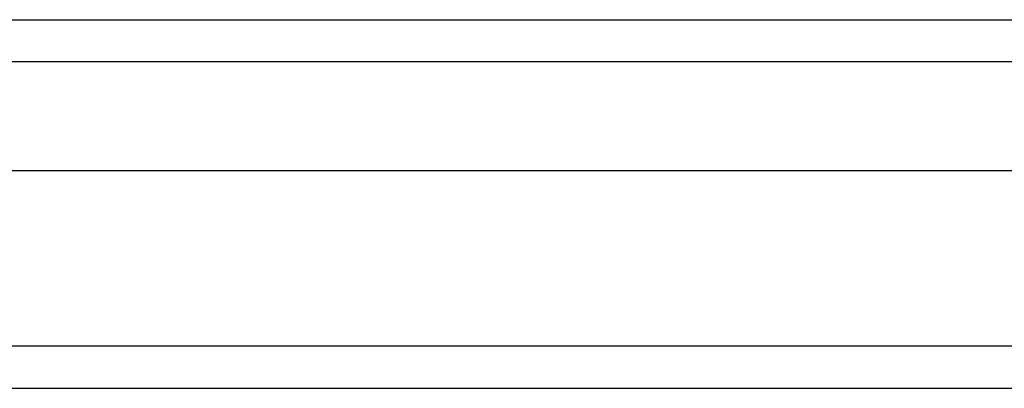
# Model space of a CAD drawing. Header units: inches. Extents: x 0 to 215, y -25 to 140.
# Tile 14 of 63: x 118.316 to 120.632, y 58.651 to 59.518. Entities that reach past the tile are written whole.
import ezdxf

# ---------------------------------------------------------------- set-up
doc = ezdxf.new("R2010")
doc.units = ezdxf.units.IN
doc.header["$LTSCALE"] = 12.924396
doc.header["$MEASUREMENT"] = 0
doc.layers.add('Visible Edges(ANSI)', color=7, linetype='Continuous', lineweight=25)
doc.layers.add('Visible Tangent Edges(ANSI)', color=7, linetype='Continuous', lineweight=25)

msp = doc.modelspace()

# ---------------------------------------------------------------- linework, layer by layer
at = {"layer": 'Visible Edges(ANSI)'}
for p, q in [((93.8421, 59.5176), (122.0507, 59.5176)), ((93.8421, 59.1633), (122.0507, 59.1633)), ((93.0439, 58.6514), (122.8489, 58.6514))]:
    msp.add_line(p, q, dxfattribs=at)
at = {"layer": 'Visible Tangent Edges(ANSI)'}
for p, q in [((122.1807, 59.4186), (93.7121, 59.4186)), ((122.8489, 58.7504), (93.0439, 58.7504))]:
    msp.add_line(p, q, dxfattribs=at)

doc.saveas('drawing.dxf')
